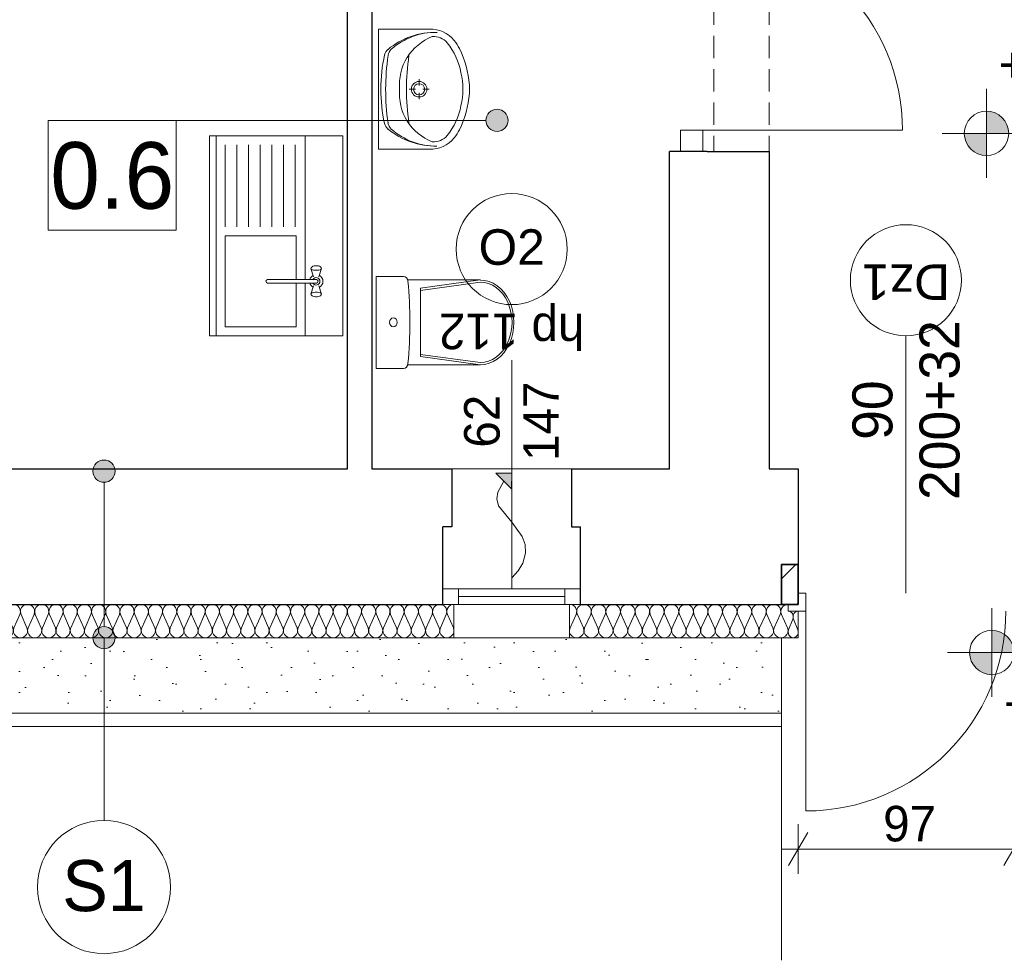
# Model space of a CAD drawing. Extents: x -547885 to -186295, y -25370 to 156194.
# Tile 164 of 256: x -484864 to -480430, y 31255 to 35491. Entities that reach past the tile are written whole.
import ezdxf

# ---------------------------------------------------------------- set-up
doc = ezdxf.new("R2010")
doc.units = 0
doc.header["$MEASUREMENT"] = 0
doc.linetypes.add('Krawędzie ukryte', pattern=[150, 100, -50])
for name, color, linetype in [('A-Okna', 7, 'Continuous'), ('Arch ocieplenie', 7, 'Continuous'), ('Arch opisy', 7, 'Continuous'), ('Arch zmurowania', 7, 'Continuous'), ('INWENT OPISY', 7, 'Continuous'), ('INWENT RZĘDNE', 7, 'Continuous'), ('INWENT WYMIARY', 7, 'Continuous'), ('INWENT wyposarzenie', 7, 'Continuous')]:
    doc.layers.add(name, color=color, linetype=linetype)
for name, color, linetype, lineweight, true_color in [('A-Okna_Nr_Pióra__9', 7, 'Continuous', 9, 0x3dad99), ('Arch ocieplenie_Nr_Pióra__9', 7, 'Continuous', 9, 0x3dad99), ('Arch okna_Nr_Pióra__82', 7, 'Continuous', 20, 0xaaaaaa), ('Arch opisy okien_Nr_Pióra__9', 7, 'Continuous', 9, 0x3dad99), ('Arch opisy_Nr_Pióra__9', 7, 'Continuous', 9, 0x3dad99), ('Arch wykończenie_Nr_Pióra__3', 7, 'Continuous', 18, 0xff6600), ('INWENT OPISY_Nr_Pióra__9', 7, 'Continuous', 9, 0x3dad99)]:
    doc.layers.add(name, color=color, linetype=linetype, lineweight=lineweight, true_color=true_color)
for name, color, linetype, lineweight in [('Arch drzwi_Nr_Pióra__10', 134, 'Continuous', 18), ('Arch opisy_Nr_Pióra__1', 7, 'Continuous', 25), ('Arch opisy_Nr_Pióra__21', 7, 'Continuous', 9), ('Arch stropy_Nr_Pióra__21', 7, 'Continuous', 9), ('Arch teren_Nr_Pióra__5', 7, 'Continuous', 13), ('Arch zmurowania_Nr_Pióra__21', 7, 'Continuous', 9), ('Arch zmurowania_Nr_Pióra__27', 7, 'Continuous', 35), ('INWENT OPISY_Nr_Pióra__21', 7, 'Continuous', 9), ('INWENT RZĘDNE_Nr_Pióra__21', 7, 'Continuous', 9), ('INWENT WYMIARY_Nr_Pióra__21', 7, 'Continuous', 9), ('INWENT wyposarzenie_Nr_Pióra__21', 7, 'Continuous', 9), ('INWENT. DRZWI_Nr_Pióra__5', 7, 'Continuous', 13), ('INWENT. OKNA_Nr_Pióra__21', 7, 'Continuous', 9), ('INWENT. OKNA_Nr_Pióra__5', 7, 'Continuous', 13), ('INWENT.ŚCIANY_Nr_Pióra__1', 7, 'Continuous', 25), ('INWENT.ŚCIANY_Nr_Pióra__21', 7, 'Continuous', 9), ('Istniejące stropy_Nr_Pióra__5', 7, 'Continuous', 13)]:
    doc.layers.add(name, color=color, linetype=linetype, lineweight=lineweight)
doc.styles.add('GENERATED_STYLE_1', font='txt')
doc.styles.add('GENERATED_STYLE_10', font='arial.ttf')
doc.styles.add('GENERATED_STYLE_2', font='txt')
doc.styles.add('GENERATED_STYLE_4', font='txt')
doc.styles.add('GENERATED_STYLE_6', font='txt')
doc.styles.add('GENERATED_STYLE_7', font='txt')
doc.dimstyles.new('GENERATED_STYLE__5', dxfattribs={"dimtxt": 160.000002, "dimasz": 114, "dimexe": 0.18, "dimexo": 0, "dimgap": 0.09, "dimtad": 1, "dimtih": 1, "dimtoh": 1, "dimdec": 0, "dimlfac": 0.1, "dimzin": 0, "dimdsep": 46, "dimtxsty": 'GENERATED_STYLE_2', "dimblk": 'ARROWHEAD_2', "dimblk1": 'ARROWHEAD_2', "dimblk2": 'ARROWHEAD_2', "dimcen": 0.09, "dimclrd": 7, "dimclre": 7, "dimclrt": 7, "dimazin": 0, "dimtfac": 1, "dimtdec": 4, "dimtmove": 0, "dimatfit": 3, "dimfxl": 0, "dimtolj": 1, "dimtzin": 0, "dimarcsym": 0})
doc.dimstyles.new('GENERATED_STYLE__6', dxfattribs={"dimtxt": 160.000002, "dimasz": 114, "dimexe": 0.18, "dimexo": 0, "dimgap": 0.09, "dimtad": 1, "dimdec": 0, "dimlfac": 0.1, "dimzin": 0, "dimdsep": 46, "dimtxsty": 'GENERATED_STYLE_2', "dimblk": 'ARROWHEAD_2', "dimblk1": 'ARROWHEAD_2', "dimblk2": 'ARROWHEAD_2', "dimcen": 0.09, "dimclrd": 7, "dimclre": 7, "dimclrt": 7, "dimazin": 0, "dimtfac": 1, "dimtdec": 4, "dimtmove": 2, "dimatfit": 3, "dimfxl": 0, "dimtolj": 1, "dimtzin": 0, "dimarcsym": 0})
doc.dimstyles.new('GENERATED_STYLE__7', dxfattribs={"dimtxt": 160.000002, "dimasz": 114, "dimexe": 0.18, "dimexo": 0, "dimgap": 0.09, "dimtad": 1, "dimdec": 0, "dimlfac": 0.1, "dimzin": 0, "dimdsep": 46, "dimtxsty": 'GENERATED_STYLE_2', "dimblk": 'ARROWHEAD_2', "dimblk1": 'ARROWHEAD_2', "dimblk2": 'ARROWHEAD_2', "dimcen": 0.09, "dimclrd": 7, "dimclre": 7, "dimclrt": 7, "dimazin": 0, "dimtfac": 1, "dimtdec": 4, "dimtmove": 0, "dimatfit": 3, "dimfxl": 0, "dimtolj": 1, "dimtzin": 0, "dimarcsym": 0})

# ---------------------------------------------------------------- blocks, each defined once
blk = doc.blocks.new('Izolacja cieplna 14_16', base_point=(-485468.3, 32857.6))
at = {"layer": 'Arch ocieplenie_Nr_Pióra__9', "linetype": 'Continuous'}
for p, q in [((-485465.6, 32752.3), (-485439, 32812.9)), ((-485433.6, 32812.9), (-485407, 32752.3)), ((-485401.6, 32752.3), (-485375, 32812.9)), ((-485369.6, 32812.9), (-485343, 32752.3)), ((-485337.6, 32752.3), (-485311, 32812.9)), ((-485305.6, 32812.9), (-485279, 32752.3)), ((-485273.6, 32752.3), (-485247, 32812.9)), ((-485241.6, 32812.9), (-485215, 32752.3)), ((-485209.6, 32752.3), (-485183, 32812.9)), ((-485177.6, 32812.9), (-485151, 32752.3)), ((-485145.6, 32752.3), (-485119, 32812.9)), ((-485113.6, 32812.9), (-485087, 32752.3)), ((-485081.6, 32752.3), (-485055, 32812.9)), ((-485049.6, 32812.9), (-485023, 32752.3)), ((-485017.6, 32752.3), (-484991, 32812.9)), ((-484985.6, 32812.9), (-484959, 32752.3)), ((-484953.6, 32752.3), (-484927, 32812.9)), ((-484921.6, 32812.9), (-484895, 32752.3)), ((-484889.6, 32752.3), (-484863, 32812.9)), ((-484857.6, 32812.9), (-484831, 32752.3)), ((-484825.6, 32752.3), (-484799, 32812.9)), ((-484793.6, 32812.9), (-484767, 32752.3)), ((-484761.6, 32752.3), (-484735, 32812.9)), ((-484729.6, 32812.9), (-484703, 32752.3)), ((-484697.6, 32752.3), (-484671, 32812.9)), ((-484665.6, 32812.9), (-484639, 32752.3)), ((-484633.6, 32752.3), (-484607, 32812.9)), ((-484601.6, 32812.9), (-484575, 32752.3)), ((-484569.6, 32752.3), (-484543, 32812.9)), ((-484537.6, 32812.9), (-484511, 32752.3)), ((-484505.6, 32752.3), (-484479, 32812.9)), ((-484473.6, 32812.9), (-484447, 32752.3)), ((-484441.6, 32752.3), (-484415, 32812.9)), ((-484409.6, 32812.9), (-484383, 32752.3)), ((-484377.6, 32752.3), (-484351, 32812.9)), ((-484345.6, 32812.9), (-484319, 32752.3)), ((-484313.6, 32752.3), (-484287, 32812.9)), ((-484281.6, 32812.9), (-484255, 32752.3)), ((-484249.6, 32752.3), (-484223, 32812.9)), ((-484217.6, 32812.9), (-484191, 32752.3)), ((-484185.6, 32752.3), (-484159, 32812.9)), ((-484153.6, 32812.9), (-484127, 32752.3)), ((-484121.6, 32752.3), (-484095, 32812.9)), ((-484089.6, 32812.9), (-484063, 32752.3)), ((-484057.6, 32752.3), (-484031, 32812.9)), ((-484025.6, 32812.9), (-483999, 32752.3)), ((-483993.6, 32752.3), (-483967, 32812.9)), ((-483961.6, 32812.9), (-483935, 32752.3)), ((-483929.6, 32752.3), (-483903, 32812.9)), ((-483897.6, 32812.9), (-483871, 32752.3)), ((-483865.6, 32752.3), (-483839, 32812.9)), ((-483833.6, 32812.9), (-483807, 32752.3)), ((-483801.6, 32752.3), (-483775, 32812.9)), ((-483769.6, 32812.9), (-483743, 32752.3)), ((-483737.6, 32752.3), (-483711, 32812.9)), ((-483705.6, 32812.9), (-483679, 32752.3)), ((-483673.6, 32752.3), (-483647, 32812.9)), ((-483641.6, 32812.9), (-483615, 32752.3)), ((-483609.6, 32752.3), (-483583, 32812.9)), ((-483577.6, 32812.9), (-483551, 32752.3)), ((-483545.6, 32752.3), (-483519, 32812.9)), ((-483513.6, 32812.9), (-483487, 32752.3)), ((-483481.6, 32752.3), (-483455, 32812.9)), ((-483449.6, 32812.9), (-483423, 32752.3)), ((-483417.6, 32752.3), (-483391, 32812.9)), ((-483385.6, 32812.9), (-483359, 32752.3)), ((-483353.6, 32752.3), (-483327, 32812.9)), ((-483321.6, 32812.9), (-483295, 32752.3)), ((-483289.6, 32752.3), (-483263, 32812.9)), ((-483257.6, 32812.9), (-483231, 32752.3)), ((-483225.6, 32752.3), (-483199, 32812.9)), ((-483193.6, 32812.9), (-483167, 32752.3)), ((-483161.6, 32752.3), (-483135, 32812.9)), ((-483129.6, 32812.9), (-483103, 32752.3)), ((-483097.6, 32752.3), (-483071, 32812.9)), ((-483065.6, 32812.9), (-483039, 32752.3)), ((-483033.6, 32752.3), (-483007, 32812.9)), ((-483001.6, 32812.9), (-482975, 32752.3)), ((-482969.6, 32752.3), (-482943, 32812.9)), ((-482937.6, 32812.9), (-482911, 32752.3))]:
    blk.add_line(p, q, dxfattribs=at)
for centre, start_param, end_param in [((-485468.3, 32825.7), 5.870392, 7.853982), ((-485404.3, 32825.7), 5.870392, 9.837571), ((-485340.3, 32825.7), 5.870392, 9.837571), ((-485276.3, 32825.7), 5.870392, 9.837571), ((-485212.3, 32825.7), 5.870392, 9.837571), ((-485148.3, 32825.7), 5.870392, 9.837571), ((-485084.3, 32825.7), 5.870392, 9.837571), ((-485020.3, 32825.7), 5.870392, 9.837571), ((-484956.3, 32825.7), 5.870392, 9.837571), ((-484892.3, 32825.7), 5.870392, 9.837571), ((-484828.3, 32825.7), 5.870392, 9.837571), ((-484764.3, 32825.7), 5.870392, 9.837571), ((-484700.3, 32825.7), 5.870392, 9.837571), ((-484636.3, 32825.7), 5.870392, 9.837571), ((-484572.3, 32825.7), 5.870392, 9.837571), ((-484508.3, 32825.7), 5.870392, 9.837571), ((-484444.3, 32825.7), 5.870392, 9.837571), ((-484380.3, 32825.7), 5.870392, 9.837571), ((-484316.3, 32825.7), 5.870392, 9.837571), ((-484252.3, 32825.7), 5.870392, 9.837571), ((-484188.3, 32825.7), 5.870392, 9.837571), ((-484124.3, 32825.7), 5.870392, 9.837571), ((-484060.3, 32825.7), 5.870392, 9.837571), ((-483996.3, 32825.7), 5.870392, 9.837571), ((-483932.3, 32825.7), 5.870392, 9.837571), ((-483868.3, 32825.7), 5.870392, 9.837571), ((-483804.3, 32825.7), 5.870392, 9.837571), ((-483740.3, 32825.7), 5.870392, 9.837571), ((-483676.3, 32825.7), 5.870392, 9.837571), ((-483612.3, 32825.7), 5.870392, 9.837571), ((-483548.3, 32825.7), 5.870392, 9.837571), ((-483484.3, 32825.7), 5.870392, 9.837571), ((-483420.3, 32825.7), 5.870392, 9.837571), ((-483356.3, 32825.7), 5.870392, 9.837571), ((-483292.3, 32825.7), 5.870392, 9.837571), ((-483228.3, 32825.7), 5.870392, 9.837571), ((-483164.3, 32825.7), 5.870392, 9.837571), ((-483100.3, 32825.7), 5.870392, 9.837571), ((-483036.3, 32825.7), 5.870392, 9.837571), ((-482972.3, 32825.7), 5.870392, 9.837571), ((-482908.3, 32825.7), 1.570796, 3.554385), ((-485436.3, 32739.5), 2.728799, 6.695979), ((-485372.3, 32739.5), 2.728799, 6.695979), ((-485308.3, 32739.5), 2.728799, 6.695979), ((-485244.3, 32739.5), 2.728799, 6.695979), ((-485180.3, 32739.5), 2.728799, 6.695979), ((-485116.3, 32739.5), 2.728799, 6.695979), ((-485052.3, 32739.5), 2.728799, 6.695979), ((-484988.3, 32739.5), 2.728799, 6.695979), ((-484924.3, 32739.5), 2.728799, 6.695979), ((-484860.3, 32739.5), 2.728799, 6.695979), ((-484796.3, 32739.5), 2.728799, 6.695979), ((-484732.3, 32739.5), 2.728799, 6.695979), ((-484668.3, 32739.5), 2.728799, 6.695979), ((-484604.3, 32739.5), 2.728799, 6.695979), ((-484540.3, 32739.5), 2.728799, 6.695979), ((-484476.3, 32739.5), 2.728799, 6.695979), ((-484412.3, 32739.5), 2.728799, 6.695979), ((-484348.3, 32739.5), 2.728799, 6.695979), ((-484284.3, 32739.5), 2.728799, 6.695979), ((-484220.3, 32739.5), 2.728799, 6.695979), ((-484156.3, 32739.5), 2.728799, 6.695979), ((-484092.3, 32739.5), 2.728799, 6.695979), ((-484028.3, 32739.5), 2.728799, 6.695979), ((-483964.3, 32739.5), 2.728799, 6.695979), ((-483900.3, 32739.5), 2.728799, 6.695979), ((-483836.3, 32739.5), 2.728799, 6.695979), ((-483772.3, 32739.5), 2.728799, 6.695979), ((-483708.3, 32739.5), 2.728799, 6.695979), ((-483644.3, 32739.5), 2.728799, 6.695979), ((-483580.3, 32739.5), 2.728799, 6.695979), ((-483516.3, 32739.5), 2.728799, 6.695979), ((-483452.3, 32739.5), 2.728799, 6.695979), ((-483388.3, 32739.5), 2.728799, 6.695979), ((-483324.3, 32739.5), 2.728799, 6.695979), ((-483260.3, 32739.5), 2.728799, 6.695979), ((-483196.3, 32739.5), 2.728799, 6.695979), ((-483132.3, 32739.5), 2.728799, 6.695979), ((-483068.3, 32739.5), 2.728799, 6.695979), ((-483004.3, 32739.5), 2.728799, 6.695979), ((-482940.3, 32739.5), 2.728799, 6.695979)]:
    blk.add_ellipse(centre, major_axis=(32, 0), ratio=0.996929, start_param=start_param, end_param=end_param, dxfattribs=at)
blk = doc.blocks.new('Izolacja cieplna 14_193', base_point=(-482388.3, 32857.6))
at = {"layer": 'Arch ocieplenie_Nr_Pióra__9', "linetype": 'Continuous'}
for p, q in [((-482385.6, 32752.3), (-482358.3, 32812.9)), ((-482352.7, 32812.9), (-482325.4, 32752.3)), ((-482319.9, 32752.3), (-482292.6, 32812.9)), ((-482287.1, 32812.9), (-482259.8, 32752.3)), ((-482254.2, 32752.3), (-482226.9, 32812.9)), ((-482221.4, 32812.9), (-482194.1, 32752.3)), ((-482188.6, 32752.3), (-482161.3, 32812.9)), ((-482155.7, 32812.9), (-482128.4, 32752.3)), ((-482122.9, 32752.3), (-482095.6, 32812.9)), ((-482090.1, 32812.9), (-482062.8, 32752.3)), ((-482057.2, 32752.3), (-482029.9, 32812.9)), ((-482024.4, 32812.9), (-481997.1, 32752.3)), ((-481991.6, 32752.3), (-481964.3, 32812.9)), ((-481958.7, 32812.9), (-481931.4, 32752.3)), ((-481925.9, 32752.3), (-481898.6, 32812.9)), ((-481893.1, 32812.9), (-481865.8, 32752.3)), ((-481860.2, 32752.3), (-481832.9, 32812.9)), ((-481827.4, 32812.9), (-481800.1, 32752.3)), ((-481794.6, 32752.3), (-481767.3, 32812.9)), ((-481761.7, 32812.9), (-481734.4, 32752.3)), ((-481728.9, 32752.3), (-481701.6, 32812.9)), ((-481696.1, 32812.9), (-481668.8, 32752.3)), ((-481663.2, 32752.3), (-481635.9, 32812.9)), ((-481630.4, 32812.9), (-481603.1, 32752.3)), ((-481597.6, 32752.3), (-481570.3, 32812.9)), ((-481564.7, 32812.9), (-481537.4, 32752.3)), ((-481531.9, 32752.3), (-481504.6, 32812.9)), ((-481499.1, 32812.9), (-481471.8, 32752.3)), ((-481466.2, 32752.3), (-481438.9, 32812.9)), ((-481433.4, 32812.9), (-481406.1, 32752.3))]:
    blk.add_line(p, q, dxfattribs=at)
for centre, start_param, end_param in [((-482388.3, 32825.7), 5.870392, 7.853982), ((-482322.7, 32825.7), 5.870392, 9.837571), ((-482257, 32825.7), 5.870392, 9.837571), ((-482191.3, 32825.7), 5.870392, 9.837571), ((-482125.7, 32825.7), 5.870392, 9.837571), ((-482060, 32825.7), 5.870392, 9.837571), ((-481994.3, 32825.7), 5.870392, 9.837571), ((-481928.7, 32825.7), 5.870392, 9.837571), ((-481863, 32825.7), 5.870392, 9.837571), ((-481797.3, 32825.7), 5.870392, 9.837571), ((-481731.7, 32825.7), 5.870392, 9.837571), ((-481666, 32825.7), 5.870392, 9.837571), ((-481600.3, 32825.7), 5.870392, 9.837571), ((-481534.7, 32825.7), 5.870392, 9.837571), ((-481469, 32825.7), 5.870392, 9.837571), ((-481403.3, 32825.7), 1.570796, 3.554385), ((-482355.5, 32739.5), 2.728799, 6.695979), ((-482289.8, 32739.5), 2.728799, 6.695979), ((-482224.2, 32739.5), 2.728799, 6.695979), ((-482158.5, 32739.5), 2.728799, 6.695979), ((-482092.8, 32739.5), 2.728799, 6.695979), ((-482027.2, 32739.5), 2.728799, 6.695979), ((-481961.5, 32739.5), 2.728799, 6.695979), ((-481895.8, 32739.5), 2.728799, 6.695979), ((-481830.2, 32739.5), 2.728799, 6.695979), ((-481764.5, 32739.5), 2.728799, 6.695979), ((-481698.8, 32739.5), 2.728799, 6.695979), ((-481633.2, 32739.5), 2.728799, 6.695979), ((-481567.5, 32739.5), 2.728799, 6.695979), ((-481501.8, 32739.5), 2.728799, 6.695979), ((-481436.2, 32739.5), 2.728799, 6.695979)]:
    blk.add_ellipse(centre, major_axis=(32.8, 0), ratio=0.971626, start_param=start_param, end_param=end_param, dxfattribs=at)
blk = doc.blocks.new('Izolacja cieplna 14_194', base_point=(-481403.3, 32827.6))
at = {"layer": 'Arch ocieplenie_Nr_Pióra__9', "linetype": 'Continuous'}
for p, q in [((-481401.4, 32743.4), (-481382.7, 32791.9)), ((-481378.9, 32791.9), (-481360.2, 32743.4))]:
    blk.add_line(p, q, dxfattribs=at)
for centre, start_param, end_param in [((-481403.3, 32802.1), 4.299596, 6.283185), ((-481358.3, 32802.1), 0, 1.983589), ((-481380.8, 32733.2), 1.158003, 5.125183)]:
    blk.add_ellipse(centre, major_axis=(0, 25.5), ratio=0.881607, start_param=start_param, end_param=end_param, dxfattribs=at)
blk = doc.blocks.new('Ściana_6', base_point=(-481358.3, 33037.6))
at = {"layer": 'Arch zmurowania_Nr_Pióra__21', "linetype": 'Continuous'}
h = blk.add_hatch(dxfattribs=at)
h.set_pattern_fill('Common_Brick', color=256, style=0, pattern_type=2)
h.set_pattern_definition([(45, (0, 0), (-91.923878, 91.923878), [])])
h.paths.add_polyline_path([(-481358.3, 33037.6), (-481433.3, 33037.6), (-481433.3, 32857.6), (-481358.3, 32857.6)], flags=0)
at = {"layer": 'Arch zmurowania_Nr_Pióra__27', "linetype": 'Continuous'}
for p, q in [((-481358.3, 33037.6), (-481433.3, 33037.6)), ((-481433.3, 33037.6), (-481433.3, 32857.6)), ((-481358.3, 32857.6), (-481358.3, 33037.6)), ((-481433.3, 32857.6), (-481358.3, 32857.6))]:
    blk.add_line(p, q, dxfattribs=at)
blk = doc.blocks.new('Symbol Umywalka 14_250', base_point=(-482838.3, 34907.6))
at = {"layer": 'INWENT wyposarzenie_Nr_Pióra__21', "linetype": 'Continuous'}
for p, q in [((-483248.3, 34907.6), (-483248.3, 35447.6)), ((-483248.3, 35447.6), (-483019.8, 35447.6)), ((-483248.3, 35262.7), (-483248.3, 35092.6)), ((-483065, 35223), (-483065, 35194.2)), ((-483110.5, 35177.5), (-483081.7, 35177.5)), ((-483065, 35160.8), (-483065, 35132)), ((-483048.3, 35177.5), (-483019.5, 35177.5)), ((-483248.3, 34907.6), (-483019.8, 34907.6))]:
    blk.add_line(p, q, dxfattribs=at)
for radius in [35, 25]:
    blk.add_circle((-483065, 35177.5), radius, dxfattribs=at)
for centre, radius, start, end in [((-482990.3, 35094.1), 339.6, 89.0153, 129.2578), ((-482988.5, 35128.6), 305.1, 89.2458, 131.398), ((-483013.9, 35310.4), 137.4, 38.7454, 92.4552), ((-482917.3, 35190.5), 240.7, 111.5519, 147.1558), ((-483000.2, 35333.7), 80.9, 40.8016, 93.9306), ((-483165.7, 35201), 293, 9.9978, 39.2851), ((-483072.9, 35263.4), 212.8, 27.1571, 38.6848), ((-483176.8, 35322.2), 45, 129.2578, 167.2285), ((-483160.5, 35323.7), 45, 131.398, 172.0921), ((-483282, 35163.9), 444.2, 4.2052, 26.2597), ((-482561.4, 35182.7), 675.9, 167.2285, 180.4328), ((-482062.2, 35171.1), 1153.8, 172.0921, 179.6775), ((-482913.4, 35197), 240.6, 148.9439, 184.606), ((-482137.6, 35177.6), 984.9, 171.1796, 188.8266), ((-483185, 35177.6), 316.7, 346.4334, 13.5666), ((-482561.4, 35171.9), 675.9, 179.4897, 192.694), ((-482062.2, 35182.8), 1153.8, 180.245, 187.8304), ((-482913.4, 35158.3), 240.6, 175.394, 211.0561), ((-483282, 35191.3), 444.2, 333.7403, 355.7948), ((-483108.3, 35177.6), 270, 355.9876, 4.0124), ((-483165.7, 35154.2), 293, 320.7149, 350.0022), ((-483160.7, 35031.7), 45, 187.8304, 228.5245), ((-482917.3, 35164.7), 240.7, 212.8442, 248.4481), ((-483177, 35033.2), 45, 192.694, 230.6648), ((-482990.2, 35261.1), 339.6, 230.6648, 270.9072), ((-482988.4, 35226.6), 305.1, 228.5245, 270.6767), ((-483072.9, 35091.9), 212.8, 321.3152, 332.8429), ((-483013.9, 35044.9), 137.4, 267.5448, 321.2546), ((-483000.2, 35021.6), 80.9, 266.0694, 319.1984)]:
    blk.add_arc(centre, radius, start, end, dxfattribs=at)
blk = doc.blocks.new('Symbol WC 2 14_252', base_point=(-483258.3, 33920.4))
at = {"layer": 'INWENT wyposarzenie_Nr_Pióra__21', "linetype": 'Continuous'}
for p, q in [((-483258.3, 33920.4), (-483258.3, 34334.9)), ((-483258.3, 34334.9), (-483135.8, 34334.9)), ((-483116.2, 34318.5), (-482789.4, 34318.5)), ((-482789.8, 34318.5), (-483058.7, 34281.3)), ((-482789.8, 34308.7), (-483058.7, 34271.6)), ((-483058.7, 34127.6), (-483058.7, 34281.3)), ((-483058.7, 34127.6), (-483058.7, 33973.9)), ((-482789.8, 33946.5), (-483058.7, 33983.7)), ((-482789.8, 33936.8), (-483058.7, 33973.9)), ((-483258.3, 33920.4), (-483135.8, 33920.4)), ((-483116, 33936.8), (-482789.4, 33936.8))]:
    blk.add_line(p, q, dxfattribs=at)
for centre, major_axis, ratio, start_param, end_param in [((-483135.8, 34310.8), (0, 24.1), 0.857479, 4.812804, 6.283185), ((-482789.4, 34127.6), (0, -190.8), 0.791506, 0, 3.141593), ((-484627.7, 34127.6), (0, 1773.6), 0.857479, 4.60742, 4.817236), ((-482789.8, 34127.6), (0, -181.1), 0.790357, 0, 3.141593), ((-483135.8, 33944.4), (0, 24.1), 0.857479, 3.141593, 4.602988)]:
    blk.add_ellipse(centre, major_axis=major_axis, ratio=ratio, start_param=start_param, end_param=end_param, dxfattribs=at)
blk.add_ellipse((-483181, 34127.6), major_axis=(0, 20.1), ratio=0.857479, dxfattribs=at)
blk = doc.blocks.new('Linia_8', base_point=(-484159, 35037.3))
at = {"layer": 'INWENT OPISY_Nr_Pióra__21', "linetype": 'Continuous'}
blk.add_hatch(color=256, dxfattribs=at).paths.add_polyline_path([(-482664.2, 35037.3), (-482668, 35056.4), (-482678.9, 35072.6), (-482695.1, 35083.4), (-482714.2, 35087.3), (-482733.4, 35083.4), (-482749.6, 35072.6), (-482760.4, 35056.4), (-482764.2, 35037.3), (-482760.4, 35018.1), (-482749.6, 35001.9), (-482733.4, 34991.1), (-482714.2, 34987.3), (-482695.1, 34991.1), (-482678.9, 35001.9), (-482668, 35018.1)], flags=0)
blk.add_line((-484159, 35037.3), (-482764.2, 35037.3), dxfattribs=at)
blk.add_circle((-482714.2, 35037.3), 50, dxfattribs=at)
blk = doc.blocks.new('Krzywa_7', base_point=(-482648.3, 32977.9))
at = {"layer": 'A-Okna_Nr_Pióra__9', "linetype": 'Continuous'}
blk.add_hatch(color=256, dxfattribs=at).paths.add_polyline_path([(-482648.3, 33448.5), (-482648.7, 33377.8), (-482719, 33448.9)], flags=0)
for p, q in [((-482648.3, 33448.5), (-482719, 33448.9)), ((-482648.7, 33377.8), (-482719, 33448.9)), ((-482648.3, 33448.5), (-482648.7, 33377.8))]:
    blk.add_line(p, q, dxfattribs=at)
at = {"layer": 'A-Okna_Nr_Pióra__9', "linetype": 'Continuous', "flags": 128}
blk.add_lwpolyline([(-482648.3, 32977.9), (-482619.2, 33009.1), (-482597.9, 33044.1), (-482585.7, 33088.8), (-482588.2, 33127.5), (-482601.2, 33164), (-482648.3, 33228.5), (-482707.9, 33301.8), (-482715, 33333.8), (-482711, 33363.7), (-482683.9, 33413.3)], dxfattribs=at)
blk = doc.blocks.new('*D614')
at = {"layer": 'INWENT WYMIARY_Nr_Pióra__21', "linetype": 'Continuous'}
for p, q in [((-481358.3, 31643.8), (-481358.3, 31868.8)), ((-480388.3, 31643.8), (-480388.3, 31868.8)), ((-481315, 31831.3), (-481401.6, 31681.3)), ((-480431.6, 31681.3), (-480345, 31831.3)), ((-481431.7, 31756.3), (-481358.3, 31756.3)), ((-481358.3, 31756.3), (-480388.3, 31756.3)), ((-480388.3, 31756.3), (-480315, 31756.3))]:
    blk.add_line(p, q, dxfattribs=at)
at = {"layer": 'INWENT WYMIARY_Nr_Pióra__21', "insert": (-480975.7, 31788.3), "char_height": 160, "attachment_point": 7, "style": 'GENERATED_STYLE_2'}
blk.add_mtext('{97}', dxfattribs=at)
blk = doc.blocks.new('ARROWHEAD_2')
at = {"color": 0, "linetype": 'Continuous', "lineweight": 0}
for p, q in [((-0.378, -0.655), (0.378, 0.655)), ((0, 0), (-1, 0))]:
    blk.add_line(p, q, dxfattribs=at)
blk = doc.blocks.new('*D652')
at = {"layer": 'INWENT WYMIARY_Nr_Pióra__21', "linetype": 'Continuous'}
for p, q in [((-509898.3, 46932.8), (-509898.3, 47157.8)), ((-471873.3, 46932.8), (-471873.3, 47157.8)), ((-509855, 47120.3), (-509941.6, 46970.3)), ((-471916.6, 46970.3), (-471830, 47120.3)), ((-509971.7, 47045.3), (-509898.3, 47045.3)), ((-509898.3, 47045.3), (-471873.3, 47045.3)), ((-471873.3, 47045.3), (-471800, 47045.3))]:
    blk.add_line(p, q, dxfattribs=at)
at = {"layer": 'INWENT WYMIARY_Nr_Pióra__21', "insert": (-491116.2, 47077.3), "char_height": 160, "attachment_point": 7, "style": 'GENERATED_STYLE_2'}
blk.add_mtext('{3\xa0803}', dxfattribs=at)
blk = doc.blocks.new('*D654')
at = {"layer": 'INWENT WYMIARY_Nr_Pióra__21', "linetype": 'Continuous'}
for p, q in [((-471317.1, 45190.9), (-471167.1, 45104.3)), ((-471242.1, 45147.6), (-471242.1, 45221)), ((-471129.6, 45147.6), (-471354.6, 45147.6)), ((-471242.1, 45087.6), (-471242.1, 45147.6)), ((-471167.1, 45044.3), (-471317.1, 45130.9)), ((-471129.6, 45087.6), (-471354.6, 45087.6))]:
    blk.add_line(p, q, dxfattribs=at)
at = {"layer": 'INWENT WYMIARY_Nr_Pióra__21', "char_height": 160, "attachment_point": 7, "rotation": 90, "style": 'GENERATED_STYLE_2'}
for s, insert in [('{6}', (-471274.1, 45248.7)), ('{1\xa0238}', (-471274.1, 38667.2))]:
    blk.add_mtext(s, dxfattribs=dict(at, insert=insert))
blk = doc.blocks.new('*D655')
at = {"layer": 'INWENT WYMIARY_Nr_Pióra__21', "linetype": 'Continuous'}
for p, q in [((-470945.1, 45104.3), (-471095.1, 45190.9)), ((-471020.1, 45147.6), (-471020.1, 45221)), ((-470907.6, 45147.6), (-471132.6, 45147.6)), ((-471020.1, 32707.6), (-471020.1, 45147.6)), ((-471095.1, 32750.9), (-470945.1, 32664.3)), ((-470907.6, 32707.6), (-471132.6, 32707.6)), ((-471020.1, 32634.3), (-471020.1, 32707.6))]:
    blk.add_line(p, q, dxfattribs=at)
at = {"layer": 'INWENT WYMIARY_Nr_Pióra__21', "insert": (-471052.1, 38697.2), "char_height": 160, "attachment_point": 7, "rotation": 90, "style": 'GENERATED_STYLE_2'}
blk.add_mtext('{1\xa0244}', dxfattribs=at)
blk = doc.blocks.new('Koty wysokościowe_2', base_point=(-480510.2, 34978.7))
at = {"layer": 'INWENT RZĘDNE_Nr_Pióra__21', "linetype": 'Continuous'}
for points in [[(-480510.2, 34978.7), (-480410.2, 34978.7), (-480417.8, 35017), (-480439.5, 35049.4), (-480471.9, 35071.1), (-480510.2, 35078.7)], [(-480510.2, 34978.7), (-480610.2, 34978.7), (-480602.6, 34940.4), (-480580.9, 34908), (-480548.4, 34886.3), (-480510.2, 34878.7)]]:
    blk.add_hatch(color=256, dxfattribs=at).paths.add_polyline_path(points, flags=0)
for p, q in [((-480510.2, 34778.7), (-480510.2, 35178.7)), ((-480710.2, 34978.7), (-480310.2, 34978.7))]:
    blk.add_line(p, q, dxfattribs=at)
blk.add_circle((-480510.2, 34978.7), 100, dxfattribs=at)
at = {"layer": 'INWENT RZĘDNE_Nr_Pióra__21', "insert": (-480454.9, 35178.7), "char_height": 160, "attachment_point": 7, "style": 'GENERATED_STYLE_4'}
blk.add_mtext('{+/-0,00}', dxfattribs=at)
blk = doc.blocks.new('Koty wysokościowe_7', base_point=(-480486.5, 32641))
at = {"layer": 'INWENT RZĘDNE_Nr_Pióra__21', "linetype": 'Continuous'}
for points in [[(-480486.5, 32641), (-480386.5, 32641), (-480394.1, 32679.3), (-480415.8, 32711.7), (-480448.2, 32733.4), (-480486.5, 32741)], [(-480486.5, 32641), (-480586.5, 32641), (-480578.9, 32602.7), (-480557.2, 32570.3), (-480524.8, 32548.6), (-480486.5, 32541)]]:
    blk.add_hatch(color=256, dxfattribs=at).paths.add_polyline_path(points, flags=0)
for p, q in [((-480486.5, 32441), (-480486.5, 32841)), ((-480686.5, 32641), (-480286.5, 32641))]:
    blk.add_line(p, q, dxfattribs=at)
blk.add_circle((-480486.5, 32641), 100, dxfattribs=at)
at = {"layer": 'INWENT RZĘDNE_Nr_Pióra__21', "insert": (-480431.2, 32301.8), "char_height": 160, "attachment_point": 7, "style": 'GENERATED_STYLE_4'}
blk.add_mtext('{+/-0,00}', dxfattribs=at)
blk = doc.blocks.new('Linia_30', base_point=(-484484, 33457.6))
at = {"layer": 'Arch opisy_Nr_Pióra__21', "linetype": 'Continuous'}
for points in [[(-484434, 33457.6), (-484437.8, 33476.8), (-484448.6, 33493), (-484464.9, 33503.8), (-484484, 33507.6), (-484503.1, 33503.8), (-484519.3, 33493), (-484530.2, 33476.8), (-484534, 33457.6), (-484530.2, 33438.5), (-484519.3, 33422.3), (-484503.1, 33411.4), (-484484, 33407.6), (-484464.9, 33411.4), (-484448.6, 33422.3), (-484437.8, 33438.5)], [(-484434, 32707.6), (-484437.8, 32726.8), (-484448.6, 32743), (-484464.9, 32753.8), (-484484, 32757.6), (-484503.1, 32753.8), (-484519.3, 32743), (-484530.2, 32726.8), (-484534, 32707.6), (-484530.2, 32688.5), (-484519.3, 32672.3), (-484503.1, 32661.4), (-484484, 32657.6), (-484464.9, 32661.4), (-484448.6, 32672.3), (-484437.8, 32688.5)]]:
    blk.add_hatch(color=256, dxfattribs=at).paths.add_polyline_path(points, flags=0)
blk.add_line((-484484, 33407.6), (-484484, 32757.6), dxfattribs=at)
for centre in [(-484484, 33457.6), (-484484, 32707.6)]:
    blk.add_circle(centre, 50, dxfattribs=at)
blk = doc.blocks.new('Linia_31', base_point=(-484484, 32707.6))
at = {"layer": 'Arch opisy_Nr_Pióra__21', "linetype": 'Continuous'}
blk.add_line((-484484, 32707.6), (-484484, 31885), dxfattribs=at)
blk.add_circle((-484484, 31585), 300, dxfattribs=at)

msp = doc.modelspace()

# ---------------------------------------------------------------- hatches: boundary and pattern name
at = {"layer": 'Arch okna_Nr_Pióra__82', "linetype": 'Continuous'}
h = msp.add_hatch(dxfattribs=at)
h.set_pattern_fill('Render', color=256, style=0, pattern_type=2)
h.set_pattern_definition([(45, (0, 350), (-111.36932, 111.36932), [0, -105, 0, -157.5]), (110, (350, 350), (148.00159, 53.868173), [0, -77, 0, -133])])
h.paths.add_polyline_path([(-481433.3, 32707.6), (-489038.3, 32707.6), (-489038.3, 32367.6), (-481433.3, 32367.6)], flags=0)

# ---------------------------------------------------------------- linework, layer by layer
at = {"layer": 'Arch drzwi_Nr_Pióra__10', "linetype": 'Continuous'}
for p, q in [((-481323.3, 32907.6), (-481358.3, 32907.6)), ((-481323.3, 32827.6), (-481323.3, 32907.6)), ((-481403.3, 32827.6), (-481403.3, 32857.6)), ((-481403.3, 32827.6), (-481323.3, 32827.6)), ((-481323.3, 32827.6), (-481323.3, 31927.6))]:
    msp.add_line(p, q, dxfattribs=at)
msp.add_arc((-481323.3, 32827.6), 900, 270, 0, dxfattribs=at)
at = {"layer": 'Arch opisy_Nr_Pióra__9', "linetype": 'Continuous'}
msp.add_line((-480873.3, 34067.6), (-480873.3, 32907.6), dxfattribs=at)
for centre in [(-482648.3, 34457.6), (-480873.3, 34317.6)]:
    msp.add_circle(centre, 250, dxfattribs=at)
at = {"layer": 'Arch stropy_Nr_Pióra__21', "linetype": 'Continuous'}
msp.add_line((-481433.3, 32707.6), (-481433.3, 31255.1), dxfattribs=at)
at = {"layer": 'Arch teren_Nr_Pióra__5', "linetype": 'Continuous'}
for p, q in [((-481433.3, 32367.6), (-489038.3, 32367.6)), ((-481433.3, 32307.6), (-489098.3, 32307.6))]:
    msp.add_line(p, q, dxfattribs=at)
at = {"layer": 'Arch wykończenie_Nr_Pióra__3', "linetype": 'Continuous'}
for p, q in [((-482908.3, 32707.6), (-482908.3, 32857.6)), ((-482388.3, 32707.6), (-482388.3, 32857.6)), ((-481358.3, 32707.6), (-481358.3, 32827.6)), ((-485468.3, 32707.6), (-482908.3, 32707.6)), ((-481358.3, 32707.6), (-482388.3, 32707.6))]:
    msp.add_line(p, q, dxfattribs=at)
at = {"layer": 'INWENT wyposarzenie_Nr_Pióra__21', "linetype": 'Continuous'}
for p, q in [((-484008.3, 34967.6), (-483958.3, 34967.6)), ((-484008.3, 34067.6), (-484008.3, 34967.6)), ((-484008.3, 34967.6), (-483408.3, 34967.6)), ((-483978.3, 34067.6), (-483978.3, 34967.6)), ((-483978.3, 34967.6), (-483578.3, 34967.6)), ((-483578.3, 34967.6), (-483578.3, 34320.5)), ((-483408.3, 34967.6), (-483408.3, 34067.6)), ((-483938.3, 34557.6), (-483938.3, 34927.6)), ((-483885.8, 34557.6), (-483885.8, 34927.6)), ((-483833.3, 34557.6), (-483833.3, 34927.6)), ((-483780.8, 34557.6), (-483780.8, 34927.6)), ((-483728.3, 34557.6), (-483728.3, 34927.6)), ((-483675.8, 34557.6), (-483675.8, 34927.6)), ((-483623.3, 34557.6), (-483623.3, 34927.6)), ((-483618.3, 34517.6), (-483938.3, 34517.6)), ((-483938.3, 34517.6), (-483938.3, 34107.6)), ((-483618.3, 34320.5), (-483618.3, 34517.6)), ((-483552.3, 34370.2), (-483550.9, 34373)), ((-483550.9, 34367.4), (-483552.3, 34370.2)), ((-483540.4, 34332.7), (-483552.3, 34370.2)), ((-483550.9, 34373), (-483547.1, 34378.2)), ((-483546.7, 34364.9), (-483550.9, 34367.4)), ((-483547.1, 34378.2), (-483543.6, 34380.3)), ((-483540.3, 34363.1), (-483546.7, 34364.9)), ((-483543.6, 34380.3), (-483538.3, 34381.8)), ((-483532.5, 34362.1), (-483540.3, 34363.1)), ((-483538.3, 34381.8), (-483531.8, 34382.6)), ((-483524.2, 34362.1), (-483532.5, 34362.1)), ((-483531.8, 34382.6), (-483524.9, 34382.6)), ((-483524.9, 34382.6), (-483518.3, 34381.8)), ((-483516.3, 34363.1), (-483524.2, 34362.1)), ((-483518.3, 34381.8), (-483513, 34380.3)), ((-483516.3, 34332.7), (-483504.3, 34370.2)), ((-483509.9, 34364.9), (-483516.3, 34363.1)), ((-483513, 34380.3), (-483509.5, 34378.2)), ((-483505.8, 34367.4), (-483509.9, 34364.9)), ((-483505.8, 34373), (-483509.5, 34378.2)), ((-483505.8, 34373), (-483504.3, 34370.2)), ((-483504.3, 34370.2), (-483505.8, 34367.4)), ((-483747.2, 34320.5), (-483526.9, 34320.5)), ((-483526.9, 34304.8), (-483747.2, 34304.8)), ((-483618.3, 34107.6), (-483618.3, 34304.8)), ((-483578.3, 34304.8), (-483578.3, 34067.6)), ((-483540.4, 34292.5), (-483552.3, 34255)), ((-483516.3, 34292.5), (-483504.3, 34255)), ((-483552.3, 34255), (-483550.9, 34257.9)), ((-483550.9, 34252.2), (-483552.3, 34255)), ((-483550.9, 34257.9), (-483546.7, 34260.3)), ((-483550.9, 34252.2), (-483547.1, 34247.1)), ((-483543.6, 34245), (-483547.1, 34247.1)), ((-483546.7, 34260.3), (-483540.3, 34262.2)), ((-483538.3, 34243.5), (-483543.6, 34245)), ((-483540.3, 34262.2), (-483532.5, 34263.1)), ((-483531.8, 34242.7), (-483538.3, 34243.5)), ((-483532.5, 34263.1), (-483524.2, 34263.1)), ((-483524.9, 34242.7), (-483531.8, 34242.7)), ((-483518.3, 34243.5), (-483524.9, 34242.7)), ((-483524.2, 34263.1), (-483516.3, 34262.2)), ((-483513, 34245), (-483518.3, 34243.5)), ((-483516.3, 34262.2), (-483509.9, 34260.3)), ((-483509.5, 34247.1), (-483513, 34245)), ((-483509.9, 34260.3), (-483505.8, 34257.9)), ((-483505.8, 34252.2), (-483509.5, 34247.1)), ((-483505.8, 34257.9), (-483504.3, 34255)), ((-483504.3, 34255), (-483505.8, 34252.2)), ((-483938.3, 34107.6), (-483618.3, 34107.6)), ((-484008.3, 34067.6), (-483958.3, 34067.6)), ((-484008.3, 34067.6), (-483408.3, 34067.6)), ((-483578.3, 34067.6), (-483978.3, 34067.6))]:
    msp.add_line(p, q, dxfattribs=at)
for centre, radius, start, end in [((-483747.2, 34312.6), 7.88, 90, 270), ((-483528.3, 34312.6), 30, 117.9765, 164.7747), ((-483528.3, 34312.6), 16.8, 208.0549, 151.9451), ((-483528.3, 34312.6), 8, 280, 80), ((-483528.3, 34312.6), 30, 297.9765, 62.0235), ((-483528.3, 34312.6), 30, 195.2253, 242.0235)]:
    msp.add_arc(centre, radius, start, end, dxfattribs=at)
at = {"layer": 'INWENT. DRZWI_Nr_Pióra__5', "linetype": 'Continuous'}
for p, q in [((-481788.3, 34992.6), (-481888.3, 34992.6)), ((-481888.3, 34992.6), (-481888.3, 34897.6)), ((-481788.3, 34897.6), (-481788.3, 34992.6)), ((-481788.3, 34992.6), (-480888.3, 34992.6))]:
    msp.add_line(p, q, dxfattribs=at)
msp.add_arc((-481788.3, 34992.6), 900, 0, 90, dxfattribs=at)
at = {"layer": 'INWENT. OKNA_Nr_Pióra__5', "linetype": 'Continuous'}
for p, q in [((-482648.3, 32927.6), (-482648.3, 33957.6)), ((-482338.3, 32927.6), (-482958.3, 32927.6)), ((-482888.3, 32857.6), (-482888.3, 32927.6)), ((-482408.3, 32857.6), (-482408.3, 32927.6)), ((-482338.3, 32857.6), (-482958.3, 32857.6)), ((-482888.3, 32892.6), (-482408.3, 32892.6))]:
    msp.add_line(p, q, dxfattribs=at)
at = {"layer": 'INWENT.ŚCIANY_Nr_Pióra__1', "linetype": 'Continuous'}
for p, q in [((-483388.3, 33467.6), (-483388.3, 36497.6)), ((-483278.3, 35987.6), (-483278.3, 33467.6)), ((-481768.3, 34897.6), (-481938.3, 34897.6)), ((-481938.3, 33467.6), (-481938.3, 34897.6)), ((-481768.3, 34897.6), (-481488.3, 34897.6)), ((-481488.3, 34897.6), (-481488.3, 33467.6)), ((-485418.3, 33467.6), (-483388.3, 33467.6)), ((-483278.3, 33467.6), (-482918.3, 33467.6)), ((-482918.3, 33467.6), (-482918.3, 33207.6)), ((-482378.3, 33467.6), (-482378.3, 33207.6)), ((-482378.3, 33467.6), (-481938.3, 33467.6)), ((-481488.3, 33467.6), (-481358.3, 33467.6)), ((-481358.3, 33467.6), (-481358.3, 33037.6)), ((-482958.3, 32857.6), (-482958.3, 33207.6)), ((-482918.3, 33207.6), (-482958.3, 33207.6)), ((-482378.3, 33207.6), (-482338.3, 33207.6)), ((-482338.3, 32857.6), (-482338.3, 33207.6)), ((-481433.3, 32857.6), (-481433.3, 33037.6)), ((-481433.3, 33037.6), (-481358.3, 33037.6)), ((-485418.3, 32857.6), (-482958.3, 32857.6)), ((-482338.3, 32857.6), (-481433.3, 32857.6))]:
    msp.add_line(p, q, dxfattribs=at)
at = {"layer": 'INWENT.ŚCIANY_Nr_Pióra__21', "linetype": 'Continuous'}
for p, q in [((-482918.3, 33467.6), (-482378.3, 33467.6)), ((-482908.3, 32707.6), (-482388.3, 32707.6))]:
    msp.add_line(p, q, dxfattribs=at)
at = {"layer": 'Istniejące stropy_Nr_Pióra__5', "linetype": 'Krawędzie ukryte'}
for p, q in [((-481738.3, 38717.6), (-481738.3, 34897.6)), ((-481488.3, 38717.6), (-481488.3, 34897.6))]:
    msp.add_line(p, q, dxfattribs=at)

# ---------------------------------------------------------------- block references
at = {"layer": 'A-Okna', "color": 135, "linetype": 'Continuous', "lineweight": 9, "true_color": 0x3dad99}
msp.add_blockref('Krzywa_7', (-482648.3, 32977.9), dxfattribs=at)
at = {"layer": 'Arch ocieplenie', "color": 104, "linetype": 'Continuous', "lineweight": 13, "true_color": 0x029e21}
for name, p in [('Izolacja cieplna 14_16', (-485468.3, 32857.6)), ('Izolacja cieplna 14_193', (-482388.3, 32857.6)), ('Izolacja cieplna 14_194', (-481403.3, 32827.6))]:
    msp.add_blockref(name, p, dxfattribs=at)
at = {"layer": 'Arch opisy', "linetype": 'Continuous'}
for name, p in [('Linia_30', (-484484, 33457.6)), ('Linia_31', (-484484, 32707.6))]:
    msp.add_blockref(name, p, dxfattribs=at)
at = {"layer": 'Arch zmurowania'}
msp.add_blockref('Ściana_6', (-481358.3, 33037.6), dxfattribs=at)
at = {"layer": 'INWENT OPISY', "linetype": 'Continuous'}
msp.add_blockref('Linia_8', (-484159, 35037.3), dxfattribs=at)
at = {"layer": 'INWENT RZĘDNE'}
for name, p in [('Koty wysokościowe_2', (-480510.2, 34978.7)), ('Koty wysokościowe_7', (-480486.5, 32641))]:
    msp.add_blockref(name, p, dxfattribs=at)
at = {"layer": 'INWENT wyposarzenie', "color": 104, "linetype": 'Continuous', "lineweight": 13, "true_color": 0x029e21}
for name, p in [('Symbol Umywalka 14_250', (-482838.3, 34907.6)), ('Symbol WC 2 14_252', (-483258.3, 33920.4))]:
    msp.add_blockref(name, p, dxfattribs=at)

# ---------------------------------------------------------------- texts
at = {"layer": 'Arch opisy okien_Nr_Pióra__9', "linetype": 'Continuous', "insert": (-482648.3, 34546.8), "char_height": 160, "attachment_point": 2, "style": 'GENERATED_STYLE_10'}
msp.add_mtext('{O2}', dxfattribs=at)
at = {"layer": 'Arch opisy okien_Nr_Pióra__9', "linetype": 'Continuous', "insert": (-480873.3, 34228.5), "char_height": 160, "attachment_point": 2, "rotation": 180, "style": 'GENERATED_STYLE_10'}
msp.add_mtext('{Dz1}', dxfattribs=at)
at = {"layer": 'Arch opisy_Nr_Pióra__1', "linetype": 'Continuous', "insert": (-484484, 31706.4), "char_height": 230, "attachment_point": 2, "style": 'GENERATED_STYLE_7'}
msp.add_mtext('{S1}', dxfattribs=at)
at = {"layer": 'INWENT OPISY_Nr_Pióra__9', "linetype": 'Continuous', "insert": (-481114.1, 33732.6), "char_height": 180, "width": 1346.334, "attachment_point": 2, "rotation": 90, "line_spacing_factor": 1.007146, "style": 'GENERATED_STYLE_6'}
msp.add_mtext('{90\\P200+32}', dxfattribs=at)
at = {"layer": 'INWENT. OKNA_Nr_Pióra__21', "linetype": 'Continuous', "insert": (-482648.3, 34007), "char_height": 160, "attachment_point": 2, "rotation": 180, "style": 'GENERATED_STYLE_7'}
msp.add_mtext('{hp 112}', dxfattribs=at)
at = {"layer": 'INWENT. OKNA_Nr_Pióra__21', "linetype": 'Continuous', "insert": (-482862.5, 33682.6), "char_height": 160, "width": 709.227, "attachment_point": 2, "rotation": 90, "line_spacing_factor": 0.997246, "style": 'GENERATED_STYLE_7'}
msp.add_mtext('{62\\P147}', dxfattribs=at)

# ---------------------------------------------------------------- dimensions: what is measured, and where the dimension line sits
at = {"layer": 'INWENT WYMIARY', "linetype": 'Continuous'}
for base, p1, p2, picture, middle in [((-509898.3276, 47045.2825), (-509898.3276, 34625.6987), (-471873.3243, 33972.4433), '*D652', (-490842.6723, 47157.2825)), ((-481358.3, 31756.3), (-481358.3, 32707.6), (-480388.3, 32707.6), '*D614', (-480854.3, 31868.3))]:
    dim = msp.add_linear_dim(base=base, p1=p1, p2=p2, dimstyle='GENERATED_STYLE__5', dxfattribs=at)
    dim.commit()
    dim.dimension.update_dxf_attribs({"geometry": picture, "text_midpoint": middle})
for base, p1, dimstyle, picture, middle in [((-471242.1, 32707.6), (-471873.3, 45087.6), 'GENERATED_STYLE__6', '*D654', (-471354.1, 45309.4)), ((-471020.1, 32707.6), (-471873.3, 32707.6), 'GENERATED_STYLE__7', '*D655', (-471132.1, 38970.8))]:
    dim = msp.add_linear_dim(base=base, p1=p1, p2=(-488783.3, 45147.6), angle=90, dimstyle=dimstyle, dxfattribs=at)
    dim.commit()
    dim.dimension.update_dxf_attribs({"geometry": picture, "text_midpoint": middle})

# ---------------------------------------------------------------- next in the draw order: wipeouts: each hides what was drawn before it
at = {"linetype": 'Continuous', "ltscale": 1942778.648781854}
msp.add_wipeout([(-484735, 35037.3), (-484159, 35037.3), (-484159, 34543.1), (-484735, 34543.1)], dxfattribs=at).dxf.layer = 'INWENT OPISY_Nr_Pióra__21'

# ---------------------------------------------------------------- next in the draw order: linework, layer by layer
at = {"layer": 'INWENT OPISY_Nr_Pióra__21', "linetype": 'Continuous', "flags": 128}
msp.add_lwpolyline([(-484735, 35037.3), (-484159, 35037.3), (-484159, 34543.1), (-484735, 34543.1)], close=True, dxfattribs=at)

# ---------------------------------------------------------------- next in the draw order: texts
at = {"layer": 'INWENT OPISY_Nr_Pióra__21', "linetype": 'Continuous', "insert": (-484447, 34635.1), "char_height": 300, "attachment_point": 8, "style": 'GENERATED_STYLE_1'}
msp.add_mtext('{0.6 }', dxfattribs=at)

doc.saveas('drawing.dxf')
